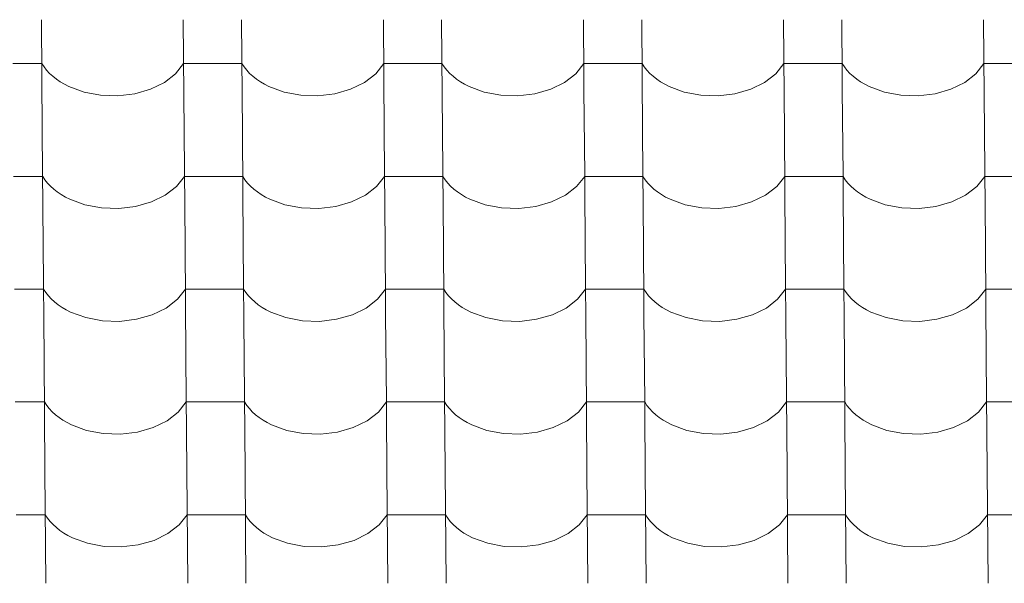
# Model space of a CAD drawing. Header units: millimetres. Extents: x -27785 to 104762, y -947 to 11132.
# Tile 112 of 146: x -5522 to -4710, y 7596 to 8061. Entities that reach past the tile are written whole.
import ezdxf

# ---------------------------------------------------------------- set-up
doc = ezdxf.new("R2010")
doc.units = ezdxf.units.MM
doc.header["$MEASUREMENT"] = 0
doc.layers.add('POHLED JIŽNÍ_1_Bourané_Výplně - Povrchové', color=7, linetype='Continuous')
doc.layers.add('POHLED JIŽNÍ_1_Konstrukce - nosné', color=7, linetype='Continuous')

# ---------------------------------------------------------------- blocks, each defined once
blk = doc.blocks.new('*X2', base_point=(-29303.7, -27473.93))
at = {"layer": 'POHLED JIŽNÍ_1_Bourané_Výplně - Povrchové', "color": 7, "linetype": 'Continuous', "lineweight": 13}
for p, q in [((-5504.01, 8061.2), (-5503.29, 7968.53)), ((-5387.05, 8061.2), (-5386.33, 7968.53)), ((-5339.02, 8061.2), (-5338.3, 7968.53)), ((-5222.05, 8061.2), (-5221.33, 7968.53)), ((-5174.02, 8061.2), (-5173.3, 7968.53)), ((-5057.06, 8061.2), (-5056.34, 7968.53)), ((-5009.02, 8061.2), (-5008.3, 7968.53)), ((-4892.06, 8061.2), (-4891.34, 7968.53)), ((-4844.03, 8061.2), (-4843.31, 7968.53)), ((-4727.07, 8061.2), (-4726.35, 7968.53)), ((-5503.73, 8025.05), (-5527.75, 8025.05)), ((-5503.73, 8025.05), (-5501.89, 8022.25)), ((-5501.89, 8022.25), (-5499.74, 8019.56)), ((-5393.37, 8016.66), (-5386.77, 8025.05)), ((-5362.75, 8025.05), (-5386.77, 8025.05)), ((-5338.73, 8025.05), (-5362.75, 8025.05)), ((-5338.73, 8025.05), (-5336.89, 8022.25)), ((-5336.89, 8022.25), (-5334.75, 8019.56)), ((-5228.38, 8016.66), (-5221.77, 8025.05)), ((-5197.76, 8025.05), (-5221.77, 8025.05)), ((-5173.74, 8025.05), (-5197.76, 8025.05)), ((-5173.74, 8025.05), (-5171.89, 8022.25)), ((-5171.89, 8022.25), (-5169.75, 8019.56)), ((-5063.38, 8016.66), (-5056.78, 8025.05)), ((-5032.76, 8025.05), (-5056.78, 8025.05)), ((-5008.74, 8025.05), (-5032.76, 8025.05)), ((-5008.74, 8025.05), (-5006.9, 8022.25)), ((-5006.9, 8022.25), (-5004.75, 8019.56)), ((-4898.38, 8016.66), (-4891.78, 8025.05)), ((-4867.76, 8025.05), (-4891.78, 8025.05)), ((-4843.75, 8025.05), (-4867.76, 8025.05)), ((-4843.75, 8025.05), (-4841.9, 8022.25)), ((-4841.9, 8022.25), (-4839.76, 8019.56)), ((-4733.39, 8016.66), (-4726.79, 8025.05)), ((-4702.77, 8025.05), (-4726.79, 8025.05)), ((-5499.74, 8019.56), (-5497.32, 8016.97)), ((-5497.32, 8016.97), (-5494.61, 8014.51)), ((-5494.61, 8014.51), (-5491.66, 8012.18)), ((-5402.63, 8009.49), (-5393.37, 8016.66)), ((-5334.75, 8019.56), (-5332.32, 8016.97)), ((-5332.32, 8016.97), (-5329.62, 8014.51)), ((-5329.62, 8014.51), (-5326.66, 8012.18)), ((-5237.63, 8009.49), (-5228.38, 8016.66)), ((-5169.75, 8019.56), (-5167.32, 8016.97)), ((-5167.32, 8016.97), (-5164.62, 8014.51)), ((-5164.62, 8014.51), (-5161.66, 8012.18)), ((-5072.63, 8009.49), (-5063.38, 8016.66)), ((-5004.75, 8019.56), (-5002.33, 8016.97)), ((-5002.33, 8016.97), (-4999.63, 8014.51)), ((-4999.63, 8014.51), (-4996.67, 8012.18)), ((-4907.64, 8009.49), (-4898.38, 8016.66)), ((-4839.76, 8019.56), (-4837.33, 8016.97)), ((-4837.33, 8016.97), (-4834.63, 8014.51)), ((-4834.63, 8014.51), (-4831.67, 8012.18)), ((-4742.64, 8009.49), (-4733.39, 8016.66)), ((-5491.66, 8012.18), (-5488.45, 8010)), ((-5488.45, 8010), (-5485.03, 8007.98)), ((-5485.03, 8007.98), (-5481.39, 8006.13)), ((-5481.39, 8006.13), (-5468.91, 8001.56)), ((-5414.06, 8003.9), (-5402.63, 8009.49)), ((-5326.66, 8012.18), (-5323.46, 8010)), ((-5323.46, 8010), (-5320.03, 8007.98)), ((-5320.03, 8007.98), (-5316.4, 8006.13)), ((-5316.4, 8006.13), (-5303.92, 8001.56)), ((-5249.06, 8003.9), (-5237.63, 8009.49)), ((-5161.66, 8012.18), (-5158.46, 8010)), ((-5158.46, 8010), (-5155.04, 8007.98)), ((-5155.04, 8007.98), (-5151.4, 8006.13)), ((-5151.4, 8006.13), (-5138.92, 8001.56)), ((-5084.07, 8003.9), (-5072.63, 8009.49)), ((-4996.67, 8012.18), (-4993.47, 8010)), ((-4993.47, 8010), (-4990.04, 8007.98)), ((-4990.04, 8007.98), (-4986.4, 8006.13)), ((-4986.4, 8006.13), (-4973.92, 8001.56)), ((-4919.07, 8003.9), (-4907.64, 8009.49)), ((-4831.67, 8012.18), (-4828.47, 8010)), ((-4828.47, 8010), (-4825.04, 8007.98)), ((-4825.04, 8007.98), (-4821.41, 8006.13)), ((-4821.41, 8006.13), (-4808.93, 8001.56)), ((-4754.08, 8003.9), (-4742.64, 8009.49)), ((-5468.91, 8001.56), (-5455.23, 7998.98)), ((-5455.23, 7998.98), (-5441.05, 7998.5)), ((-5441.05, 7998.5), (-5427.09, 8000.17)), ((-5427.09, 8000.17), (-5414.06, 8003.9)), ((-5303.92, 8001.56), (-5290.24, 7998.98)), ((-5290.24, 7998.98), (-5276.05, 7998.5)), ((-5276.05, 7998.5), (-5262.09, 8000.17)), ((-5262.09, 8000.17), (-5249.06, 8003.9)), ((-5138.92, 8001.56), (-5125.24, 7998.98)), ((-5125.24, 7998.98), (-5111.06, 7998.5)), ((-5111.06, 7998.5), (-5097.1, 8000.17)), ((-5097.1, 8000.17), (-5084.07, 8003.9)), ((-4973.92, 8001.56), (-4960.25, 7998.98)), ((-4960.25, 7998.98), (-4946.06, 7998.5)), ((-4946.06, 7998.5), (-4932.1, 8000.17)), ((-4932.1, 8000.17), (-4919.07, 8003.9)), ((-4808.93, 8001.56), (-4795.25, 7998.98)), ((-4795.25, 7998.98), (-4781.07, 7998.5)), ((-4781.07, 7998.5), (-4767.1, 8000.17)), ((-4767.1, 8000.17), (-4754.08, 8003.9)), ((-5503.29, 7968.19), (-5502.57, 7875.52)), ((-5386.33, 7968.19), (-5385.61, 7875.52)), ((-5338.29, 7968.19), (-5337.57, 7875.52)), ((-5221.33, 7968.19), (-5220.61, 7875.52)), ((-5173.3, 7968.19), (-5172.58, 7875.52)), ((-5056.33, 7968.19), (-5055.61, 7875.52)), ((-5008.3, 7968.19), (-5007.58, 7875.52)), ((-4891.34, 7968.19), (-4890.62, 7875.52)), ((-4843.3, 7968.19), (-4842.58, 7875.52)), ((-4726.34, 7968.19), (-4725.62, 7875.52)), ((-5503.01, 7932.04), (-5527.02, 7932.04)), ((-5503.01, 7932.04), (-5501.16, 7929.25)), ((-5501.16, 7929.25), (-5499.02, 7926.55)), ((-5499.02, 7926.55), (-5496.59, 7923.96)), ((-5392.65, 7923.65), (-5386.05, 7932.04)), ((-5362.03, 7932.04), (-5386.05, 7932.04)), ((-5338.01, 7932.04), (-5362.03, 7932.04)), ((-5338.01, 7932.04), (-5336.17, 7929.25)), ((-5336.17, 7929.25), (-5334.02, 7926.55)), ((-5334.02, 7926.55), (-5331.6, 7923.96)), ((-5227.65, 7923.65), (-5221.05, 7932.04)), ((-5197.03, 7932.04), (-5221.05, 7932.04)), ((-5173.02, 7932.04), (-5197.03, 7932.04)), ((-5173.02, 7932.04), (-5171.17, 7929.25)), ((-5171.17, 7929.25), (-5169.03, 7926.55)), ((-5169.03, 7926.55), (-5166.6, 7923.96)), ((-5062.66, 7923.65), (-5056.05, 7932.04)), ((-5032.04, 7932.04), (-5056.05, 7932.04)), ((-5008.02, 7932.04), (-5032.04, 7932.04)), ((-5008.02, 7932.04), (-5006.17, 7929.25)), ((-5006.17, 7929.25), (-5004.03, 7926.55)), ((-5004.03, 7926.55), (-5001.6, 7923.96)), ((-4897.66, 7923.65), (-4891.06, 7932.04)), ((-4867.04, 7932.04), (-4891.06, 7932.04)), ((-4843.02, 7932.04), (-4867.04, 7932.04)), ((-4843.02, 7932.04), (-4841.18, 7929.25)), ((-4841.18, 7929.25), (-4839.04, 7926.55)), ((-4839.04, 7926.55), (-4836.61, 7923.96)), ((-4732.66, 7923.65), (-4726.06, 7932.04)), ((-4702.04, 7932.04), (-4726.06, 7932.04)), ((-5496.59, 7923.96), (-5493.89, 7921.5)), ((-5493.89, 7921.5), (-5490.93, 7919.17)), ((-5490.93, 7919.17), (-5487.73, 7916.99)), ((-5487.73, 7916.99), (-5484.3, 7914.97)), ((-5401.9, 7916.48), (-5392.65, 7923.65)), ((-5331.6, 7923.96), (-5328.9, 7921.5)), ((-5328.9, 7921.5), (-5325.94, 7919.17)), ((-5325.94, 7919.17), (-5322.74, 7916.99)), ((-5322.74, 7916.99), (-5319.31, 7914.97)), ((-5236.91, 7916.48), (-5227.65, 7923.65)), ((-5166.6, 7923.96), (-5163.9, 7921.5)), ((-5163.9, 7921.5), (-5160.94, 7919.17)), ((-5160.94, 7919.17), (-5157.74, 7916.99)), ((-5157.74, 7916.99), (-5154.31, 7914.97)), ((-5071.91, 7916.48), (-5062.66, 7923.65)), ((-5001.6, 7923.96), (-4998.9, 7921.5)), ((-4998.9, 7921.5), (-4995.94, 7919.17)), ((-4995.94, 7919.17), (-4992.74, 7916.99)), ((-4992.74, 7916.99), (-4989.32, 7914.97)), ((-4906.91, 7916.48), (-4897.66, 7923.65)), ((-4836.61, 7923.96), (-4833.91, 7921.5)), ((-4833.91, 7921.5), (-4830.95, 7919.17)), ((-4830.95, 7919.17), (-4827.75, 7916.99)), ((-4827.75, 7916.99), (-4824.32, 7914.97)), ((-4741.92, 7916.48), (-4732.66, 7923.65)), ((-5484.3, 7914.97), (-5480.67, 7913.13)), ((-5480.67, 7913.13), (-5468.19, 7908.55)), ((-5468.19, 7908.55), (-5454.51, 7905.97)), ((-5426.37, 7907.16), (-5413.34, 7910.89)), ((-5413.34, 7910.89), (-5401.9, 7916.48)), ((-5319.31, 7914.97), (-5315.67, 7913.13)), ((-5315.67, 7913.13), (-5303.19, 7908.55)), ((-5303.19, 7908.55), (-5289.51, 7905.97)), ((-5261.37, 7907.16), (-5248.34, 7910.89)), ((-5248.34, 7910.89), (-5236.91, 7916.48)), ((-5154.31, 7914.97), (-5150.68, 7913.13)), ((-5150.68, 7913.13), (-5138.2, 7908.55)), ((-5138.2, 7908.55), (-5124.52, 7905.97)), ((-5096.37, 7907.16), (-5083.34, 7910.89)), ((-5083.34, 7910.89), (-5071.91, 7916.48)), ((-4989.32, 7914.97), (-4985.68, 7913.13)), ((-4985.68, 7913.13), (-4973.2, 7908.55)), ((-4973.2, 7908.55), (-4959.52, 7905.97)), ((-4931.38, 7907.16), (-4918.35, 7910.89)), ((-4918.35, 7910.89), (-4906.91, 7916.48)), ((-4824.32, 7914.97), (-4820.68, 7913.13)), ((-4820.68, 7913.13), (-4808.2, 7908.55)), ((-4808.2, 7908.55), (-4794.53, 7905.97)), ((-4766.38, 7907.16), (-4753.35, 7910.89)), ((-4753.35, 7910.89), (-4741.92, 7916.48)), ((-5454.51, 7905.97), (-5440.33, 7905.49)), ((-5440.33, 7905.49), (-5426.37, 7907.16)), ((-5289.51, 7905.97), (-5275.33, 7905.49)), ((-5275.33, 7905.49), (-5261.37, 7907.16)), ((-5124.52, 7905.97), (-5110.34, 7905.49)), ((-5110.34, 7905.49), (-5096.37, 7907.16)), ((-4959.52, 7905.97), (-4945.34, 7905.49)), ((-4945.34, 7905.49), (-4931.38, 7907.16)), ((-4794.53, 7905.97), (-4780.34, 7905.49)), ((-4780.34, 7905.49), (-4766.38, 7907.16)), ((-5502.56, 7875.19), (-5501.84, 7782.51)), ((-5385.6, 7875.19), (-5384.88, 7782.51)), ((-5337.57, 7875.19), (-5336.85, 7782.51)), ((-5220.61, 7875.19), (-5219.89, 7782.51)), ((-5172.57, 7875.19), (-5171.85, 7782.51)), ((-5055.61, 7875.19), (-5054.89, 7782.51)), ((-5007.58, 7875.19), (-5006.86, 7782.51)), ((-4890.62, 7875.19), (-4889.89, 7782.51)), ((-4842.58, 7875.19), (-4841.86, 7782.51)), ((-4725.62, 7875.19), (-4724.9, 7782.51)), ((-5502.28, 7839.03), (-5526.3, 7839.03)), ((-5502.28, 7839.03), (-5500.44, 7836.24)), ((-5500.44, 7836.24), (-5498.3, 7833.54)), ((-5391.92, 7830.64), (-5385.32, 7839.03)), ((-5361.3, 7839.03), (-5385.32, 7839.03)), ((-5337.29, 7839.03), (-5361.3, 7839.03)), ((-5337.29, 7839.03), (-5335.44, 7836.24)), ((-5335.44, 7836.24), (-5333.3, 7833.54)), ((-5226.93, 7830.64), (-5220.33, 7839.03)), ((-5196.31, 7839.03), (-5220.33, 7839.03)), ((-5172.29, 7839.03), (-5196.31, 7839.03)), ((-5172.29, 7839.03), (-5170.45, 7836.24)), ((-5170.45, 7836.24), (-5168.3, 7833.54)), ((-5061.93, 7830.64), (-5055.33, 7839.03)), ((-5031.31, 7839.03), (-5055.33, 7839.03)), ((-5007.3, 7839.03), (-5031.31, 7839.03)), ((-5007.3, 7839.03), (-5005.45, 7836.24)), ((-5005.45, 7836.24), (-5003.31, 7833.54)), ((-4896.94, 7830.64), (-4890.33, 7839.03)), ((-4866.32, 7839.03), (-4890.33, 7839.03)), ((-4842.3, 7839.03), (-4866.32, 7839.03)), ((-4842.3, 7839.03), (-4840.45, 7836.24)), ((-4840.45, 7836.24), (-4838.31, 7833.54)), ((-4731.94, 7830.64), (-4725.34, 7839.03)), ((-4701.32, 7839.03), (-4725.34, 7839.03)), ((-5498.3, 7833.54), (-5495.87, 7830.95)), ((-5495.87, 7830.95), (-5493.17, 7828.49)), ((-5493.17, 7828.49), (-5490.21, 7826.16)), ((-5401.18, 7823.47), (-5391.92, 7830.64)), ((-5333.3, 7833.54), (-5330.87, 7830.95)), ((-5330.87, 7830.95), (-5328.17, 7828.49)), ((-5328.17, 7828.49), (-5325.21, 7826.16)), ((-5236.18, 7823.47), (-5226.93, 7830.64)), ((-5168.3, 7833.54), (-5165.88, 7830.95)), ((-5165.88, 7830.95), (-5163.18, 7828.49)), ((-5163.18, 7828.49), (-5160.22, 7826.16)), ((-5071.19, 7823.47), (-5061.93, 7830.64)), ((-5003.31, 7833.54), (-5000.88, 7830.95)), ((-5000.88, 7830.95), (-4998.18, 7828.49)), ((-4998.18, 7828.49), (-4995.22, 7826.16)), ((-4906.19, 7823.47), (-4896.94, 7830.64)), ((-4838.31, 7833.54), (-4835.88, 7830.95)), ((-4835.88, 7830.95), (-4833.18, 7828.49)), ((-4833.18, 7828.49), (-4830.23, 7826.16)), ((-4741.19, 7823.47), (-4731.94, 7830.64)), ((-5490.21, 7826.16), (-5487.01, 7823.98)), ((-5487.01, 7823.98), (-5483.58, 7821.96)), ((-5483.58, 7821.96), (-5479.94, 7820.12)), ((-5479.94, 7820.12), (-5467.46, 7815.54)), ((-5412.61, 7817.88), (-5401.18, 7823.47)), ((-5325.21, 7826.16), (-5322.01, 7823.98)), ((-5322.01, 7823.98), (-5318.58, 7821.96)), ((-5318.58, 7821.96), (-5314.95, 7820.12)), ((-5314.95, 7820.12), (-5302.47, 7815.54)), ((-5247.62, 7817.88), (-5236.18, 7823.47)), ((-5160.22, 7826.16), (-5157.02, 7823.98)), ((-5157.02, 7823.98), (-5153.59, 7821.96)), ((-5153.59, 7821.96), (-5149.95, 7820.12)), ((-5149.95, 7820.12), (-5137.47, 7815.54)), ((-5082.62, 7817.88), (-5071.19, 7823.47)), ((-4995.22, 7826.16), (-4992.02, 7823.98)), ((-4992.02, 7823.98), (-4988.59, 7821.96)), ((-4988.59, 7821.96), (-4984.96, 7820.12)), ((-4984.96, 7820.12), (-4972.48, 7815.54)), ((-4917.62, 7817.88), (-4906.19, 7823.47)), ((-4830.23, 7826.16), (-4827.02, 7823.98)), ((-4827.02, 7823.98), (-4823.6, 7821.96)), ((-4823.6, 7821.96), (-4819.96, 7820.12)), ((-4819.96, 7820.12), (-4807.48, 7815.54)), ((-4752.63, 7817.88), (-4741.19, 7823.47)), ((-5467.46, 7815.54), (-5453.79, 7812.96)), ((-5453.79, 7812.96), (-5439.6, 7812.49)), ((-5439.6, 7812.49), (-5425.64, 7814.16)), ((-5425.64, 7814.16), (-5412.61, 7817.88)), ((-5302.47, 7815.54), (-5288.79, 7812.96)), ((-5288.79, 7812.96), (-5274.61, 7812.49)), ((-5274.61, 7812.49), (-5260.65, 7814.16)), ((-5260.65, 7814.16), (-5247.62, 7817.88)), ((-5137.47, 7815.54), (-5123.79, 7812.96)), ((-5123.79, 7812.96), (-5109.61, 7812.49)), ((-5109.61, 7812.49), (-5095.65, 7814.16)), ((-5095.65, 7814.16), (-5082.62, 7817.88)), ((-4972.48, 7815.54), (-4958.8, 7812.96)), ((-4958.8, 7812.96), (-4944.62, 7812.49)), ((-4944.62, 7812.49), (-4930.65, 7814.16)), ((-4930.65, 7814.16), (-4917.62, 7817.88)), ((-4807.48, 7815.54), (-4793.8, 7812.96)), ((-4793.8, 7812.96), (-4779.62, 7812.49)), ((-4779.62, 7812.49), (-4765.66, 7814.16)), ((-4765.66, 7814.16), (-4752.63, 7817.88)), ((-5501.84, 7782.18), (-5501.12, 7689.5)), ((-5384.88, 7782.18), (-5384.16, 7689.5)), ((-5336.85, 7782.18), (-5336.12, 7689.5)), ((-5219.88, 7782.18), (-5219.16, 7689.5)), ((-5171.85, 7782.18), (-5171.13, 7689.5)), ((-5054.89, 7782.18), (-5054.17, 7689.5)), ((-5006.85, 7782.18), (-5006.13, 7689.5)), ((-4889.89, 7782.18), (-4889.17, 7689.5)), ((-4841.86, 7782.18), (-4841.14, 7689.5)), ((-4724.9, 7782.18), (-4724.17, 7689.5)), ((-5501.56, 7746.02), (-5525.58, 7746.02)), ((-5501.56, 7746.02), (-5499.71, 7743.23)), ((-5499.71, 7743.23), (-5497.57, 7740.53)), ((-5497.57, 7740.53), (-5495.14, 7737.94)), ((-5495.14, 7737.94), (-5492.44, 7735.48)), ((-5391.2, 7737.63), (-5384.6, 7746.02)), ((-5360.58, 7746.02), (-5384.6, 7746.02)), ((-5336.56, 7746.02), (-5360.58, 7746.02)), ((-5336.56, 7746.02), (-5334.72, 7743.23)), ((-5334.72, 7743.23), (-5332.58, 7740.53)), ((-5332.58, 7740.53), (-5330.15, 7737.94)), ((-5330.15, 7737.94), (-5327.45, 7735.48)), ((-5226.2, 7737.63), (-5219.6, 7746.02)), ((-5195.58, 7746.02), (-5219.6, 7746.02)), ((-5171.57, 7746.02), (-5195.58, 7746.02)), ((-5171.57, 7746.02), (-5169.72, 7743.23)), ((-5169.72, 7743.23), (-5167.58, 7740.53)), ((-5167.58, 7740.53), (-5165.15, 7737.94)), ((-5165.15, 7737.94), (-5162.45, 7735.48)), ((-5061.21, 7737.63), (-5054.61, 7746.02)), ((-5030.59, 7746.02), (-5054.61, 7746.02)), ((-5006.57, 7746.02), (-5030.59, 7746.02)), ((-5006.57, 7746.02), (-5004.73, 7743.23)), ((-5004.73, 7743.23), (-5002.58, 7740.53)), ((-5002.58, 7740.53), (-5000.16, 7737.94)), ((-5000.16, 7737.94), (-4997.46, 7735.48)), ((-4896.21, 7737.63), (-4889.61, 7746.02)), ((-4865.59, 7746.02), (-4889.61, 7746.02)), ((-4841.58, 7746.02), (-4865.59, 7746.02)), ((-4841.58, 7746.02), (-4839.73, 7743.23)), ((-4839.73, 7743.23), (-4837.59, 7740.53)), ((-4837.59, 7740.53), (-4835.16, 7737.94)), ((-4835.16, 7737.94), (-4832.46, 7735.48)), ((-4731.22, 7737.63), (-4724.61, 7746.02)), ((-4700.6, 7746.02), (-4724.61, 7746.02)), ((-5492.44, 7735.48), (-5489.49, 7733.15)), ((-5489.49, 7733.15), (-5486.28, 7730.97)), ((-5486.28, 7730.97), (-5482.86, 7728.96)), ((-5411.89, 7724.87), (-5400.45, 7730.46)), ((-5400.45, 7730.46), (-5391.2, 7737.63)), ((-5327.45, 7735.48), (-5324.49, 7733.15)), ((-5324.49, 7733.15), (-5321.29, 7730.97)), ((-5321.29, 7730.97), (-5317.86, 7728.96)), ((-5246.89, 7724.87), (-5235.46, 7730.46)), ((-5235.46, 7730.46), (-5226.2, 7737.63)), ((-5162.45, 7735.48), (-5159.49, 7733.15)), ((-5159.49, 7733.15), (-5156.29, 7730.97)), ((-5156.29, 7730.97), (-5152.86, 7728.96)), ((-5081.9, 7724.87), (-5070.46, 7730.46)), ((-5070.46, 7730.46), (-5061.21, 7737.63)), ((-4997.46, 7735.48), (-4994.5, 7733.15)), ((-4994.5, 7733.15), (-4991.3, 7730.97)), ((-4991.3, 7730.97), (-4987.87, 7728.96)), ((-4916.9, 7724.87), (-4905.47, 7730.46)), ((-4905.47, 7730.46), (-4896.21, 7737.63)), ((-4832.46, 7735.48), (-4829.5, 7733.15)), ((-4829.5, 7733.15), (-4826.3, 7730.97)), ((-4826.3, 7730.97), (-4822.87, 7728.96)), ((-4751.9, 7724.87), (-4740.47, 7730.46)), ((-4740.47, 7730.46), (-4731.22, 7737.63)), ((-5482.86, 7728.96), (-5479.22, 7727.11)), ((-5479.22, 7727.11), (-5466.74, 7722.54)), ((-5466.74, 7722.54), (-5453.06, 7719.95)), ((-5424.92, 7721.15), (-5411.89, 7724.87)), ((-5317.86, 7728.96), (-5314.22, 7727.11)), ((-5314.22, 7727.11), (-5301.75, 7722.54)), ((-5301.75, 7722.54), (-5288.07, 7719.95)), ((-5259.92, 7721.15), (-5246.89, 7724.87)), ((-5152.86, 7728.96), (-5149.23, 7727.11)), ((-5149.23, 7727.11), (-5136.75, 7722.54)), ((-5136.75, 7722.54), (-5123.07, 7719.95)), ((-5094.93, 7721.15), (-5081.9, 7724.87)), ((-4987.87, 7728.96), (-4984.23, 7727.11)), ((-4984.23, 7727.11), (-4971.75, 7722.54)), ((-4971.75, 7722.54), (-4958.07, 7719.95)), ((-4929.93, 7721.15), (-4916.9, 7724.87)), ((-4822.87, 7728.96), (-4819.24, 7727.11)), ((-4819.24, 7727.11), (-4806.76, 7722.54)), ((-4806.76, 7722.54), (-4793.08, 7719.95)), ((-4764.93, 7721.15), (-4751.9, 7724.87)), ((-5453.06, 7719.95), (-5438.88, 7719.48)), ((-5438.88, 7719.48), (-5424.92, 7721.15)), ((-5288.07, 7719.95), (-5273.88, 7719.48)), ((-5273.88, 7719.48), (-5259.92, 7721.15)), ((-5123.07, 7719.95), (-5108.89, 7719.48)), ((-5108.89, 7719.48), (-5094.93, 7721.15)), ((-4958.07, 7719.95), (-4943.89, 7719.48)), ((-4943.89, 7719.48), (-4929.93, 7721.15)), ((-4793.08, 7719.95), (-4778.9, 7719.48)), ((-4778.9, 7719.48), (-4764.93, 7721.15)), ((-5501.12, 7689.17), (-5500.4, 7596.49)), ((-5384.16, 7689.17), (-5383.43, 7596.49)), ((-5336.12, 7689.17), (-5335.4, 7596.49)), ((-5219.16, 7689.17), (-5218.44, 7596.49)), ((-5171.13, 7689.17), (-5170.4, 7596.49)), ((-5054.16, 7689.17), (-5053.44, 7596.49)), ((-5006.13, 7689.17), (-5005.41, 7596.49)), ((-4889.17, 7689.17), (-4888.45, 7596.49)), ((-4841.13, 7689.17), (-4840.41, 7596.49)), ((-4724.17, 7689.17), (-4723.45, 7596.49)), ((-5500.84, 7653.01), (-5524.85, 7653.01)), ((-5500.84, 7653.01), (-5498.99, 7650.22)), ((-5498.99, 7650.22), (-5496.85, 7647.52)), ((-5390.48, 7644.62), (-5383.87, 7653.01)), ((-5359.86, 7653.01), (-5383.87, 7653.01)), ((-5335.84, 7653.01), (-5359.86, 7653.01)), ((-5335.84, 7653.01), (-5333.99, 7650.22)), ((-5333.99, 7650.22), (-5331.85, 7647.52)), ((-5225.48, 7644.62), (-5218.88, 7653.01)), ((-5194.86, 7653.01), (-5218.88, 7653.01)), ((-5170.84, 7653.01), (-5194.86, 7653.01)), ((-5170.84, 7653.01), (-5169, 7650.22)), ((-5169, 7650.22), (-5166.86, 7647.52)), ((-5060.49, 7644.62), (-5053.88, 7653.01)), ((-5029.87, 7653.01), (-5053.88, 7653.01)), ((-5005.85, 7653.01), (-5029.87, 7653.01)), ((-5005.85, 7653.01), (-5004, 7650.22)), ((-5004, 7650.22), (-5001.86, 7647.52)), ((-4895.49, 7644.62), (-4888.89, 7653.01)), ((-4864.87, 7653.01), (-4888.89, 7653.01)), ((-4840.85, 7653.01), (-4864.87, 7653.01)), ((-4840.85, 7653.01), (-4839.01, 7650.22)), ((-4839.01, 7650.22), (-4836.86, 7647.52)), ((-4730.49, 7644.62), (-4723.89, 7653.01)), ((-4699.87, 7653.01), (-4723.89, 7653.01)), ((-5496.85, 7647.52), (-5494.42, 7644.93)), ((-5494.42, 7644.93), (-5491.72, 7642.47)), ((-5491.72, 7642.47), (-5488.76, 7640.14)), ((-5399.73, 7637.45), (-5390.48, 7644.62)), ((-5331.85, 7647.52), (-5329.42, 7644.93)), ((-5329.42, 7644.93), (-5326.72, 7642.47)), ((-5326.72, 7642.47), (-5323.77, 7640.14)), ((-5234.74, 7637.45), (-5225.48, 7644.62)), ((-5166.86, 7647.52), (-5164.43, 7644.93)), ((-5164.43, 7644.93), (-5161.73, 7642.47)), ((-5161.73, 7642.47), (-5158.77, 7640.14)), ((-5069.74, 7637.45), (-5060.49, 7644.62)), ((-5001.86, 7647.52), (-4999.43, 7644.93)), ((-4999.43, 7644.93), (-4996.73, 7642.47)), ((-4996.73, 7642.47), (-4993.77, 7640.14)), ((-4904.74, 7637.45), (-4895.49, 7644.62)), ((-4836.86, 7647.52), (-4834.44, 7644.93)), ((-4834.44, 7644.93), (-4831.74, 7642.47)), ((-4831.74, 7642.47), (-4828.78, 7640.14)), ((-4739.75, 7637.45), (-4730.49, 7644.62)), ((-5488.76, 7640.14), (-5485.56, 7637.96)), ((-5485.56, 7637.96), (-5482.13, 7635.95)), ((-5482.13, 7635.95), (-5478.5, 7634.1)), ((-5478.5, 7634.1), (-5466.02, 7629.53)), ((-5411.16, 7631.86), (-5399.73, 7637.45)), ((-5323.77, 7640.14), (-5320.56, 7637.96)), ((-5320.56, 7637.96), (-5317.14, 7635.95)), ((-5317.14, 7635.95), (-5313.5, 7634.1)), ((-5313.5, 7634.1), (-5301.02, 7629.53)), ((-5246.17, 7631.86), (-5234.74, 7637.45)), ((-5158.77, 7640.14), (-5155.57, 7637.96)), ((-5155.57, 7637.96), (-5152.14, 7635.95)), ((-5152.14, 7635.95), (-5148.5, 7634.1)), ((-5148.5, 7634.1), (-5136.03, 7629.53)), ((-5081.17, 7631.86), (-5069.74, 7637.45)), ((-4993.77, 7640.14), (-4990.57, 7637.96)), ((-4990.57, 7637.96), (-4987.14, 7635.95)), ((-4987.14, 7635.95), (-4983.51, 7634.1)), ((-4983.51, 7634.1), (-4971.03, 7629.53)), ((-4916.18, 7631.86), (-4904.74, 7637.45)), ((-4828.78, 7640.14), (-4825.58, 7637.96)), ((-4825.58, 7637.96), (-4822.15, 7635.95)), ((-4822.15, 7635.95), (-4818.51, 7634.1)), ((-4818.51, 7634.1), (-4806.03, 7629.53)), ((-4751.18, 7631.86), (-4739.75, 7637.45)), ((-5466.02, 7629.53), (-5452.34, 7626.94)), ((-5452.34, 7626.94), (-5438.16, 7626.47)), ((-5438.16, 7626.47), (-5424.19, 7628.14)), ((-5424.19, 7628.14), (-5411.16, 7631.86)), ((-5301.02, 7629.53), (-5287.34, 7626.94)), ((-5287.34, 7626.94), (-5273.16, 7626.47)), ((-5273.16, 7626.47), (-5259.2, 7628.14)), ((-5259.2, 7628.14), (-5246.17, 7631.86)), ((-5136.03, 7629.53), (-5122.35, 7626.94)), ((-5122.35, 7626.94), (-5108.16, 7626.47)), ((-5108.16, 7626.47), (-5094.2, 7628.14)), ((-5094.2, 7628.14), (-5081.17, 7631.86)), ((-4971.03, 7629.53), (-4957.35, 7626.94)), ((-4957.35, 7626.94), (-4943.17, 7626.47)), ((-4943.17, 7626.47), (-4929.21, 7628.14)), ((-4929.21, 7628.14), (-4916.18, 7631.86)), ((-4806.03, 7629.53), (-4792.35, 7626.94)), ((-4792.35, 7626.94), (-4778.17, 7626.47)), ((-4778.17, 7626.47), (-4764.21, 7628.14)), ((-4764.21, 7628.14), (-4751.18, 7631.86))]:
    blk.add_line(p, q, dxfattribs=at)

msp = doc.modelspace()

# ---------------------------------------------------------------- block references
at = {"layer": 'POHLED JIŽNÍ_1_Konstrukce - nosné', "color": 9, "linetype": 'Continuous', "lineweight": 13}
msp.add_blockref('*X2', (-29303.7, -27473.93), dxfattribs=at)

doc.saveas('drawing.dxf')
